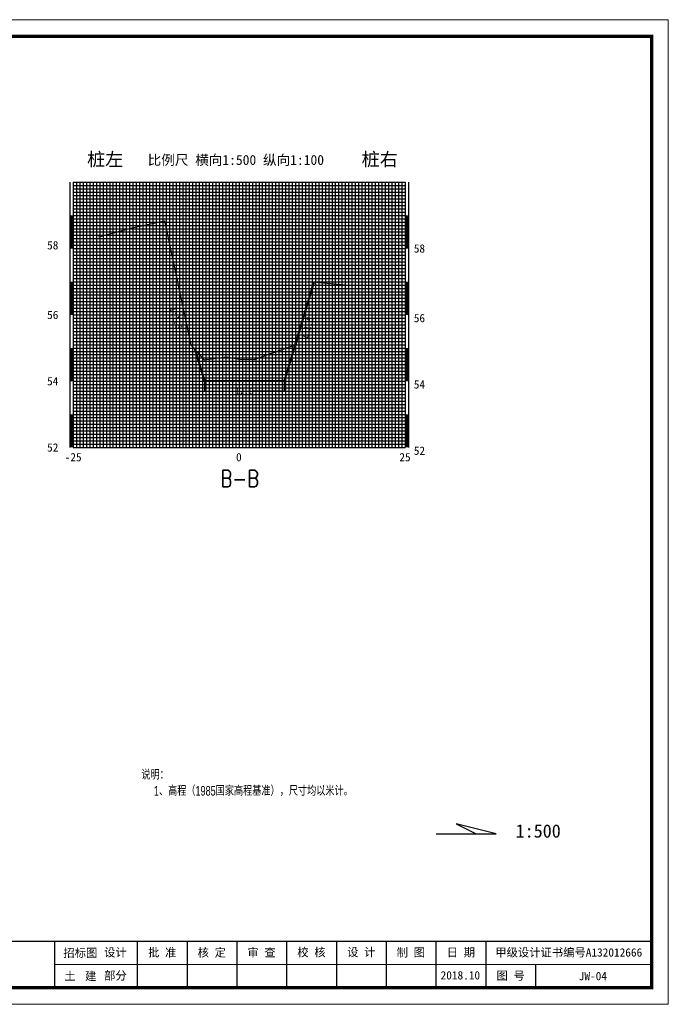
# Model space of a CAD drawing. Extents: x 555481 to 559434, y 3811529 to 3812446.
# Tile 36 of 37: x 556462 to 556658, y 3812135 to 3812432. Entities that reach past the tile are written whole.
import ezdxf
from ezdxf.enums import TextEntityAlignment as Align

# ---------------------------------------------------------------- set-up
doc = ezdxf.new("R2010")
doc.units = 0
doc.header["$LTSCALE"] = 0.5
doc.header["$PDSIZE"] = 0.2
doc.layers.get('0').update_dxf_attribs({"linetype": 'CONTINUOUS'})
doc.layers.get('Defpoints').update_dxf_attribs({"linetype": 'CONTINUOUS'})
for name, color, linetype in [('BGC', 7, 'CONTINUOUS'), ('DFG', 3, 'CONTINUOUS'), ('DMX', 1, 'CONTINUOUS'), ('XFG', 8, 'CONTINUOUS'), ('图副注记', 255, 'CONTINUOUS'), ('标注', 7, 'CONTINUOUS')]:
    doc.layers.add(name, color=color, linetype=linetype)
doc.layers.add('文字', color=7, linetype='CONTINUOUS', lineweight=13)
doc.layers.add('设计断面', color=4, linetype='CONTINUOUS', lineweight=40)
doc.styles.add('HT', font='simhei.ttf')
doc.styles.add('HZ', font='rs.shx', dxfattribs={"width": 0.8, "bigfont": 'hztxt.shx'})
doc.styles.add('hz-e', font='hztxt_e.shx', dxfattribs={"width": 0.7, "height": 40, "bigfont": 'hztxt.shx'})
doc.styles.add('LYJFS', font='times.ttf', dxfattribs={"width": 0.7})
doc.styles.get("Standard").update_dxf_attribs({"font": 'rs.shx', "bigfont": 'hztxt.shx'})
doc.styles.add('宋体', font='txt')
doc.dimstyles.get("Standard").update_dxf_attribs({"dimtxt": 0.18, "dimasz": 0.18, "dimexe": 0.18, "dimexo": 0.0625, "dimgap": 0.09, "dimtad": 0, "dimtih": 1, "dimtoh": 1, "dimdec": 4, "dimzin": 0, "dimdsep": 46, "dimtxsty": 'Standard', "dimcen": 0.09, "dimadec": 0, "dimazin": 0, "dimtfac": 1, "dimtdec": 4, "dimtofl": 0, "dimtmove": 0, "dimatfit": 3, "dimfxl": 0, "dimtolj": 1, "dimtzin": 0, "dimarcsym": 0})

# ---------------------------------------------------------------- blocks, each defined once
blk = doc.blocks.new('_ArchTick')
at = {"color": 0, "linetype": 'ByBlock', "const_width": 0.15}
blk.add_lwpolyline([(-0.5, -0.5), (0.5, 0.5)], dxfattribs=at)
blk = doc.blocks.new('*D5')
at = {"layer": 'Defpoints', "color": 0, "linetype": 'Continuous', "transparency": 16777216}
for p in [(556517.96, 3812323.17), (556541.96, 3812323.17), (556541.96, 3812320.17)]:
    blk.add_point(p, dxfattribs=at)
at = {"layer": '标注', "color": 0, "linetype": 'Continuous', "lineweight": -2, "transparency": 16777216}
for p, q in [((556517.96, 3812323.11), (556517.96, 3812319.99)), ((556541.96, 3812323.11), (556541.96, 3812319.99)), ((556517.96, 3812320.17), (556527.24, 3812320.17)), ((556541.96, 3812320.17), (556532.67, 3812320.17))]:
    blk.add_line(p, q, dxfattribs=at)
at = {"layer": '标注', "color": 0, "linetype": 'Continuous', "lineweight": -2, "transparency": 16777216, "xscale": 0.5, "yscale": 0.5, "zscale": 0.5, "rotation": 180}
blk.add_blockref('_ArchTick', (556517.96, 3812320.17), dxfattribs=at)
at = {"layer": '标注', "color": 0, "linetype": 'Continuous', "lineweight": -2, "transparency": 16777216, "xscale": 0.5, "yscale": 0.5, "zscale": 0.5}
blk.add_blockref('_ArchTick', (556541.96, 3812320.17), dxfattribs=at)
at = {"layer": '标注', "color": 0, "linetype": 'Continuous', "transparency": 16777216, "insert": (556529.96, 3812320.17), "char_height": 2, "attachment_point": 5, "style": '宋体'}
blk.add_mtext('\\A1;12.0', dxfattribs=at)
blk = doc.blocks.new('tk')
h = blk.add_hatch(color=152)
h.dxf.hatch_style = 1
h.paths.add_polyline_path([(290.9, 120, 1), (387.7, 120, 1)])
h.paths.add_polyline_path([(386, 120, -1), (292.5, 120, -1)], flags=16)
edge = h.paths.add_edge_path(flags=0)
edge.add_arc((383.5, 131.4), 20.7, 138.9742, 204.1181)
edge.add_arc((398.9, 138.2), 37.5, 204.1181, 225.6559)
edge.add_arc((379.3, 141.8), 31.1, 249.8534, 257.6123, ccw=False)
edge.add_arc((409.9, 225.3), 120, 243.3505, 249.8534, ccw=False)
edge.add_ellipse((339.3, 122.9), major_axis=(-17.7, 0), ratio=0.877698, start_angle=161.6253, end_angle=172.6539)
edge.add_arc((369.5, -17.2), 138.7, 95.2104, 98.8427)
edge.add_arc((358.8, 51.3), 69.4, 98.8427, 111.7966)
edge.add_arc((339.8, 98.7), 18.3, 111.7966, 130.9174)
edge.add_arc((338.4, -4.2), 117.2, 84.5285, 95.1775, ccw=False)
edge.add_arc((344.3, 57.1), 55.7, 70.37, 84.5285, ccw=False)
edge.add_arc((358.1, 95.8), 14.6, 43.3177, 70.37, ccw=False)
edge.add_arc((366.7, 103.9), 2.75, -48.4859, 43.3177, ccw=False)
edge.add_arc((357.6, 114.2), 16.5, 287.6119, 311.5141, ccw=False)
edge.add_arc((348.8, 142), 45.7, 279.6944, 287.6119, ccw=False)
edge.add_arc((308.2, 379.7), 286.9, 274.6178, 279.6944, ccw=False)
edge.add_line((331.3, 93.8), (337.4, 95.7))
edge.add_arc((525.6, -881.2), 994.9, 100.9063, 102.3983)
edge.add_line((312, 90.5), (320, 93.7))
edge.add_arc((947.2, -2284.9), 2459.9, 104.7704, 105.1579)
edge.add_arc((362.2, -20.8), 124.7, 98.7952, 117.8497, ccw=False)
edge.add_arc((375.9, -109.2), 214.1, 95.9129, 98.7952, ccw=False)
edge.add_arc((334.8, 56.5), 51, 68.0711, 88.4627)
edge.add_arc((328.2, -188.6), 296.2, 88.4627, 92.1363)
edge.add_arc((316.5, 124.4), 17.1, 263.0506, 272.1363, ccw=False)
edge.add_arc((314.7, 109.4), 1.95, 139.2901, 263.0506, ccw=False)
edge.add_arc((322.5, 102.6), 12.3, 116.8491, 139.2901, ccw=False)
edge.add_arc((351.3, 45.9), 75.9, 98.5227, 116.8491, ccw=False)
edge.add_arc((355.2, 19.6), 102.5, 88.9999, 98.5227, ccw=False)
edge.add_ellipse((339.3, 122.9), major_axis=(-17.7, 0), ratio=0.877698, start_angle=176.913, end_angle=378.3747)
edge.add_arc((268.6, 225.3), 120, 290.1466, 296.6495, ccw=False)
edge.add_arc((299.2, 141.8), 31.1, 282.3877, 290.1466, ccw=False)
edge.add_arc((279.7, 138.2), 37.5, 314.3441, 335.8819)
edge.add_arc((295.1, 131.4), 20.7, 335.8819, 401.0258)
edge.add_line((310.7, 144.9), (327.6, 144.9))
edge.add_line((327.6, 144.9), (327.6, 150.8))
edge.add_line((327.6, 150.8), (350.9, 150.8))
edge.add_line((350.9, 150.8), (350.9, 144.9))
edge.add_line((350.9, 144.9), (367.9, 144.9))
h = blk.add_hatch(color=152)
h.dxf.hatch_style = 1
edge = h.paths.add_edge_path()
edge.add_arc((358.1, 95.8), 14.6, 43.3177, 70.37)
edge.add_arc((344.3, 57.1), 55.7, 70.37, 84.5285)
edge.add_arc((338.4, -4.2), 117.2, 84.5285, 95.1775)
edge.add_arc((339.8, 98.7), 18.3, 111.7966, 130.9174, ccw=False)
edge.add_arc((358.8, 51.3), 69.4, 98.8427, 111.7966, ccw=False)
edge.add_arc((369.5, -17.2), 138.7, 95.2104, 98.8427, ccw=False)
edge.add_ellipse((339.3, 122.9), major_axis=(-17.7, 0), ratio=0.877698, start_angle=172.6539, end_angle=176.913)
edge.add_arc((355.2, 19.6), 102.5, 88.9999, 98.5227)
edge.add_arc((351.3, 45.9), 75.9, 98.5227, 116.8491)
edge.add_arc((322.5, 102.6), 12.3, 116.8491, 139.2901)
edge.add_arc((314.7, 109.4), 1.95, 139.2901, 263.0506)
edge.add_arc((316.5, 124.4), 17.1, 263.0506, 272.1363)
edge.add_arc((328.2, -188.6), 296.2, 88.4627, 92.1363, ccw=False)
edge.add_arc((334.8, 56.5), 51, 68.0711, 88.4627, ccw=False)
edge.add_arc((375.9, -109.2), 214.1, 95.9129, 98.7952)
edge.add_arc((362.2, -20.8), 124.7, 98.7952, 117.8497)
edge.add_arc((947.2, -2284.9), 2459.9, 104.7704, 105.1579, ccw=False)
edge.add_line((320, 93.7), (312, 90.5))
edge.add_arc((525.6, -881.2), 994.9, 100.9063, 102.3983, ccw=False)
edge.add_line((337.4, 95.7), (331.3, 93.8))
edge.add_arc((308.2, 379.7), 286.9, 274.6178, 279.6944)
edge.add_arc((348.8, 142), 45.7, 279.6944, 287.6119)
edge.add_arc((357.6, 114.2), 16.5, 287.6119, 311.5141)
edge.add_arc((366.7, 103.9), 2.75, 311.5141, 403.3177)
edge = h.paths.add_edge_path()
edge.add_arc((383.5, 131.4), 20.7, 138.9742, 204.1181, ccw=False)
edge.add_line((367.9, 144.9), (350.9, 144.9))
edge.add_line((350.9, 144.9), (350.9, 150.8))
edge.add_line((350.9, 150.8), (327.6, 150.8))
edge.add_line((327.6, 150.8), (327.6, 144.9))
edge.add_line((327.6, 144.9), (310.7, 144.9))
edge.add_arc((295.1, 131.4), 20.7, -24.1181, 41.0258, ccw=False)
edge.add_arc((279.7, 138.2), 37.5, 314.3441, 335.8819, ccw=False)
edge.add_arc((299.2, 141.8), 31.1, 282.3877, 290.1466)
edge.add_arc((268.6, 225.3), 120, 290.1466, 296.6495)
edge.add_ellipse((339.3, 122.9), major_axis=(-17.7, 0), ratio=0.877698, start_angle=176.913, end_angle=378.3747, ccw=False)
edge.add_ellipse((339.3, 122.9), major_axis=(-17.7, 0), ratio=0.877698, start_angle=172.6539, end_angle=176.913, ccw=False)
edge.add_ellipse((339.3, 122.9), major_axis=(-17.7, 0), ratio=0.877698, start_angle=161.6253, end_angle=172.6539, ccw=False)
edge.add_arc((409.9, 225.3), 120, 243.3505, 249.8534)
edge.add_arc((379.3, 141.8), 31.1, 249.8534, 257.6123)
edge.add_arc((398.9, 138.2), 37.5, 204.1181, 225.6559, ccw=False)
at = {"lineweight": 0}
for p, q in [((0, 0), (0, 2970)), ((0, 2970), (4200, 2970)), ((4200, 2970), (4200, 0)), ((4150, 120), (2350, 120)), ((4200, 0), (0, 0))]:
    blk.add_line(p, q, dxfattribs=at)
for p, q in [((250, 2920), (70, 2920)), ((70, 2920), (70, 2020)), ((130, 2920), (130, 2020)), ((190, 2920), (190, 2020)), ((250, 2770), (70, 2770)), ((250, 2620), (70, 2620)), ((250, 2470), (70, 2470)), ((250, 2320), (70, 2320)), ((250, 2170), (70, 2170)), ((250, 2020), (70, 2020)), ((1200, 190), (1200, 50)), ((1650, 190), (1650, 50)), ((2350, 190), (2350, 50)), ((2600, 190), (2600, 50)), ((2750, 190), (2750, 50)), ((2900, 190), (2900, 50)), ((3050, 190), (3050, 50)), ((3200, 190), (3200, 50)), ((3350, 190), (3350, 50)), ((3500, 190), (3500, 50)), ((3650, 190), (3650, 50)), ((3800, 120), (3800, 50))]:
    blk.add_line(p, q)
at = {"lineweight": 0, "const_width": 10}
blk.add_lwpolyline([(250, 2920), (4150, 2920), (4150, 50), (250, 50)], close=True, dxfattribs=at)
at = {"lineweight": 0, "const_width": 4}
blk.add_lwpolyline([(4150, 190), (250, 190)], dxfattribs=at)
at = {"color": 152}
for points in [[(322.4, 118, -0.028382), (309.9, 112.6, -0.033867), (305.9, 111.4, 0.094254), (313.9, 122.9, 0.292155), (310.7, 144.9), (327.6, 144.9), (327.6, 150.8), (350.9, 150.8), (350.9, 144.9), (367.9, 144.9, 0.292155), (364.6, 122.9, 0.094254), (372.6, 111.4, -0.033867), (368.6, 112.6, -0.028382), (356.1, 118)], [(357, 122.1, 0.041575), (340, 121, 0.080135), (317, 113.6, 0.098231), (313.2, 110.7, 0.59944), (314.4, 107.5, 0.039664), (317.1, 107.3, -0.01603), (336.1, 107.4, -0.08921), (353.8, 103.8, 0.012577), (343.1, 102.4, 0.083333), (304, 89.4, -0.001691), (320, 93.7), (312, 90.5, -0.00651), (337.4, 95.7), (331.3, 93.8, 0.022155), (356.5, 97, 0.03456), (362.6, 98.5, 0.104673), (368.6, 101.8, 0.423464), (368.7, 105.8, 0.118589), (363, 109.5, 0.061857), (349.6, 112.5, 0.046498), (327.9, 112.6, -0.083624), (333, 115.7, -0.056582), (348.1, 119.9, -0.015851), (356.9, 120.9)]]:
    blk.add_lwpolyline(points, format="xyb", dxfattribs=at)
for radius in [48.4, 46.8]:
    blk.add_circle((339.3, 120), radius, dxfattribs=at)
blk.add_arc((358.8, 51.3), 69.4, 98.8427, 111.7966, dxfattribs=at)
for start_param, end_param in [(2.820893, 6.603885), (3.013378, 3.087714)]:
    blk.add_ellipse((339.3, 122.9), major_axis=(-17.7, 0), ratio=0.877698, start_param=start_param, end_param=end_param, dxfattribs=at)
at = {"style": '宋体'}
for s, height, width, p in [('江苏省水利勘测设计研究院有限公司', 37.5, 0.9, (781.3, 137.5)), ('Jiangsu Surveying and Design Institute of Water Resources Co., Ltd.', 20, 0.8, (779.6, 90.1))]:
    blk.add_text(s, height=height, dxfattribs=dict(at, width=width)).set_placement(p, align=Align.MIDDLE)
at = {"style": 'LYJFS'}
for s, p in [('招标图', (2428.3, 155)), ('土   建', (2428.3, 85))]:
    blk.add_text(s, height=25, dxfattribs=at).set_placement(p, align=Align.MIDDLE_CENTER)
at = {"char_height": 25, "rotation": 90, "style": '宋体'}
for s, insert, attachment_point in [('日 期', (100, 2395), 5), ('会签者', (100, 2245), 5), ('会签专业', (100, 2095), 5), ('江苏省水利勘测设计研究院有限公司\\P地址：扬州市吉安路209号吉安大厦1号楼  邮编：225127\\P电话：0514-87860116  传真：0514-87889101\\P声明：未经授权，不得翻印、传播或它用。', (58.8, 63), 1)]:
    blk.add_mtext(s, dxfattribs=dict(at, insert=insert, attachment_point=attachment_point))
at = {"char_height": 25, "attachment_point": 5, "style": '宋体'}
for s, insert in [('设计', (2534, 155)), ('批 准', (2675, 155)), ('核 定', (2824.4, 154.7)), ('审 查', (2974.3, 154.7)), ('校 核', (3124.7, 155.4)), ('设 计', (3274.7, 155.9)), ('制 图', (3424.2, 154.8)), ('日 期', (3575, 155)), ('甲级设计证书编号A132012666', (3900, 155)), ('部分', (2534, 85)), ('2018.10', (3573.4, 87.3)), ('图 号', (3725, 85))]:
    blk.add_mtext(s, dxfattribs=dict(at, insert=insert))
blk = doc.blocks.new('tk1')
at = {"color": 0}
blk.add_blockref('tk', (0, 0), dxfattribs=at)
at = {"style": '宋体'}
for s, p in [('贾汪区2018年度小型农田', (1425.7, 146)), ('水利重点县节余资金工程', (1425.4, 103.5))]:
    blk.add_text(s, height=25, dxfattribs=at).set_placement(p, align=Align.MIDDLE)

msp = doc.modelspace()

# ---------------------------------------------------------------- linework, layer by layer
at = {"layer": 'BGC', "linetype": 'Continuous'}
for p, q in [((556477.37292, 3812383.17081), (556477.37292, 3812303.17081)), ((556478.37292, 3812383.17081), (556478.37292, 3812303.17081)), ((556578.37292, 3812383.17081), (556578.37292, 3812303.17081)), ((556579.37292, 3812383.17081), (556579.37292, 3812303.17081))]:
    msp.add_line(p, q, dxfattribs=at)
at = {"layer": 'BGC', "linetype": 'Continuous', "const_width": 1}
for points in [[(556477.87292, 3812363.17081), (556477.87292, 3812373.17081)], [(556578.87292, 3812363.17081), (556578.87292, 3812373.17081)], [(556477.87292, 3812343.17081), (556477.87292, 3812353.17081)], [(556578.87292, 3812343.17081), (556578.87292, 3812353.17081)], [(556477.87292, 3812323.17081), (556477.87292, 3812333.17081)], [(556578.87292, 3812323.17081), (556578.87292, 3812333.17081)], [(556477.87292, 3812303.17081), (556477.87292, 3812313.17081)], [(556578.87292, 3812303.17081), (556578.87292, 3812313.17081)]]:
    msp.add_lwpolyline(points, dxfattribs=at)
at = {"layer": 'DFG', "linetype": 'Continuous'}
for p, q in [((556478.37292, 3812383.17081), (556578.37292, 3812383.17081)), ((556488.37292, 3812383.17081), (556488.37292, 3812303.17081)), ((556498.37292, 3812383.17081), (556498.37292, 3812303.17081)), ((556508.37292, 3812383.17081), (556508.37292, 3812303.17081)), ((556518.37292, 3812383.17081), (556518.37292, 3812303.17081)), ((556538.37292, 3812383.17081), (556538.37292, 3812303.17081)), ((556548.37292, 3812383.17081), (556548.37292, 3812303.17081)), ((556558.37292, 3812383.17081), (556558.37292, 3812303.17081)), ((556568.37292, 3812383.17081), (556568.37292, 3812303.17081)), ((556478.37292, 3812373.17081), (556578.37292, 3812373.17081)), ((556478.37292, 3812363.17081), (556578.37292, 3812363.17081)), ((556478.37292, 3812363.17081), (556578.37292, 3812363.17081)), ((556478.37292, 3812353.17081), (556578.37292, 3812353.17081)), ((556478.37292, 3812343.17081), (556578.37292, 3812343.17081)), ((556478.37292, 3812333.17081), (556578.37292, 3812333.17081)), ((556478.37292, 3812323.17081), (556578.37292, 3812323.17081)), ((556478.37292, 3812313.17081), (556578.37292, 3812313.17081)), ((556478.37292, 3812303.17081), (556578.37292, 3812303.17081))]:
    msp.add_line(p, q, dxfattribs=at)
at = {"layer": 'DFG', "color": 2, "linetype": 'Continuous'}
msp.add_line((556528.37292, 3812383.17081), (556528.37292, 3812303.17081), dxfattribs=at)
at = {"layer": 'DMX', "linetype": 'Continuous', "flags": 128}
msp.add_lwpolyline([(556486.09728, 3812366.73081), (556496.14483, 3812369.39081), (556505.90931, 3812371.55081), (556513.84993, 3812334.17081), (556517.84263, 3812329.58081), (556524.57752, 3812330.48081), (556528.37292, 3812329.79081), (556532.89327, 3812329.69081), (556545.55138, 3812334.28081), (556550.78865, 3812353.11081), (556561.14223, 3812352.14081), (556568.38802, 3812352.14081)], dxfattribs=at)
at = {"layer": 'XFG', "linetype": 'Continuous'}
for p, q in [((556478.37292, 3812382.17081), (556578.37292, 3812382.17081)), ((556478.37292, 3812381.17081), (556578.37292, 3812381.17081)), ((556479.37292, 3812383.17081), (556479.37292, 3812303.17081)), ((556480.37292, 3812383.17081), (556480.37292, 3812303.17081)), ((556481.37292, 3812383.17081), (556481.37292, 3812303.17081)), ((556482.37292, 3812383.17081), (556482.37292, 3812303.17081)), ((556483.37292, 3812383.17081), (556483.37292, 3812303.17081)), ((556484.37292, 3812383.17081), (556484.37292, 3812303.17081)), ((556485.37292, 3812383.17081), (556485.37292, 3812303.17081)), ((556486.37292, 3812383.17081), (556486.37292, 3812303.17081)), ((556487.37292, 3812383.17081), (556487.37292, 3812303.17081)), ((556489.37292, 3812383.17081), (556489.37292, 3812303.17081)), ((556490.37292, 3812383.17081), (556490.37292, 3812303.17081)), ((556491.37292, 3812383.17081), (556491.37292, 3812303.17081)), ((556492.37292, 3812383.17081), (556492.37292, 3812303.17081)), ((556493.37292, 3812383.17081), (556493.37292, 3812303.17081)), ((556494.37292, 3812383.17081), (556494.37292, 3812303.17081)), ((556495.37292, 3812383.17081), (556495.37292, 3812303.17081)), ((556496.37292, 3812383.17081), (556496.37292, 3812303.17081)), ((556497.37292, 3812383.17081), (556497.37292, 3812303.17081)), ((556499.37292, 3812383.17081), (556499.37292, 3812303.17081)), ((556500.37292, 3812383.17081), (556500.37292, 3812303.17081)), ((556501.37292, 3812383.17081), (556501.37292, 3812303.17081)), ((556502.37292, 3812383.17081), (556502.37292, 3812303.17081)), ((556503.37292, 3812383.17081), (556503.37292, 3812303.17081)), ((556504.37292, 3812383.17081), (556504.37292, 3812303.17081)), ((556505.37292, 3812383.17081), (556505.37292, 3812303.17081)), ((556506.37292, 3812383.17081), (556506.37292, 3812303.17081)), ((556507.37292, 3812383.17081), (556507.37292, 3812303.17081)), ((556509.37292, 3812383.17081), (556509.37292, 3812303.17081)), ((556510.37292, 3812383.17081), (556510.37292, 3812303.17081)), ((556511.37292, 3812383.17081), (556511.37292, 3812303.17081)), ((556512.37292, 3812383.17081), (556512.37292, 3812303.17081)), ((556513.37292, 3812383.17081), (556513.37292, 3812303.17081)), ((556514.37292, 3812383.17081), (556514.37292, 3812303.17081)), ((556515.37292, 3812383.17081), (556515.37292, 3812303.17081)), ((556516.37292, 3812383.17081), (556516.37292, 3812303.17081)), ((556517.37292, 3812383.17081), (556517.37292, 3812303.17081)), ((556519.37292, 3812383.17081), (556519.37292, 3812303.17081)), ((556520.37292, 3812383.17081), (556520.37292, 3812303.17081)), ((556521.37292, 3812383.17081), (556521.37292, 3812303.17081)), ((556522.37292, 3812383.17081), (556522.37292, 3812303.17081)), ((556523.37292, 3812383.17081), (556523.37292, 3812303.17081)), ((556524.37292, 3812383.17081), (556524.37292, 3812303.17081)), ((556525.37292, 3812383.17081), (556525.37292, 3812303.17081)), ((556526.37292, 3812383.17081), (556526.37292, 3812303.17081)), ((556527.37292, 3812383.17081), (556527.37292, 3812303.17081)), ((556529.37292, 3812383.17081), (556529.37292, 3812303.17081)), ((556530.37292, 3812383.17081), (556530.37292, 3812303.17081)), ((556531.37292, 3812383.17081), (556531.37292, 3812303.17081)), ((556532.37292, 3812383.17081), (556532.37292, 3812303.17081)), ((556533.37292, 3812383.17081), (556533.37292, 3812303.17081)), ((556534.37292, 3812383.17081), (556534.37292, 3812303.17081)), ((556535.37292, 3812383.17081), (556535.37292, 3812303.17081)), ((556536.37292, 3812383.17081), (556536.37292, 3812303.17081)), ((556537.37292, 3812383.17081), (556537.37292, 3812303.17081)), ((556539.37292, 3812383.17081), (556539.37292, 3812303.17081)), ((556540.37292, 3812383.17081), (556540.37292, 3812303.17081)), ((556541.37292, 3812383.17081), (556541.37292, 3812303.17081)), ((556542.37292, 3812383.17081), (556542.37292, 3812303.17081)), ((556543.37292, 3812383.17081), (556543.37292, 3812303.17081)), ((556544.37292, 3812383.17081), (556544.37292, 3812303.17081)), ((556545.37292, 3812383.17081), (556545.37292, 3812303.17081)), ((556546.37292, 3812383.17081), (556546.37292, 3812303.17081)), ((556547.37292, 3812383.17081), (556547.37292, 3812303.17081)), ((556549.37292, 3812383.17081), (556549.37292, 3812303.17081)), ((556550.37292, 3812383.17081), (556550.37292, 3812303.17081)), ((556551.37292, 3812383.17081), (556551.37292, 3812303.17081)), ((556552.37292, 3812383.17081), (556552.37292, 3812303.17081)), ((556553.37292, 3812383.17081), (556553.37292, 3812303.17081)), ((556554.37292, 3812383.17081), (556554.37292, 3812303.17081)), ((556555.37292, 3812383.17081), (556555.37292, 3812303.17081)), ((556556.37292, 3812383.17081), (556556.37292, 3812303.17081)), ((556557.37292, 3812383.17081), (556557.37292, 3812303.17081)), ((556559.37292, 3812383.17081), (556559.37292, 3812303.17081)), ((556560.37292, 3812383.17081), (556560.37292, 3812303.17081)), ((556561.37292, 3812383.17081), (556561.37292, 3812303.17081)), ((556562.37292, 3812383.17081), (556562.37292, 3812303.17081)), ((556563.37292, 3812383.17081), (556563.37292, 3812303.17081)), ((556564.37292, 3812383.17081), (556564.37292, 3812303.17081)), ((556565.37292, 3812383.17081), (556565.37292, 3812303.17081)), ((556566.37292, 3812383.17081), (556566.37292, 3812303.17081)), ((556567.37292, 3812383.17081), (556567.37292, 3812303.17081)), ((556569.37292, 3812383.17081), (556569.37292, 3812303.17081)), ((556570.37292, 3812383.17081), (556570.37292, 3812303.17081)), ((556571.37292, 3812383.17081), (556571.37292, 3812303.17081)), ((556572.37292, 3812383.17081), (556572.37292, 3812303.17081)), ((556573.37292, 3812383.17081), (556573.37292, 3812303.17081)), ((556574.37292, 3812383.17081), (556574.37292, 3812303.17081)), ((556575.37292, 3812383.17081), (556575.37292, 3812303.17081)), ((556576.37292, 3812383.17081), (556576.37292, 3812303.17081)), ((556577.37292, 3812383.17081), (556577.37292, 3812303.17081)), ((556478.37292, 3812380.17081), (556578.37292, 3812380.17081)), ((556478.37292, 3812379.17081), (556578.37292, 3812379.17081)), ((556478.37292, 3812378.17081), (556578.37292, 3812378.17081)), ((556478.37292, 3812377.17081), (556578.37292, 3812377.17081)), ((556478.37292, 3812376.17081), (556578.37292, 3812376.17081)), ((556478.37292, 3812375.17081), (556578.37292, 3812375.17081)), ((556478.37292, 3812374.17081), (556578.37292, 3812374.17081)), ((556478.37292, 3812372.17081), (556578.37292, 3812372.17081)), ((556478.37292, 3812372.17081), (556578.37292, 3812372.17081)), ((556478.37292, 3812371.17081), (556578.37292, 3812371.17081)), ((556478.37292, 3812370.17081), (556578.37292, 3812370.17081)), ((556478.37292, 3812369.17081), (556578.37292, 3812369.17081)), ((556478.37292, 3812368.17081), (556578.37292, 3812368.17081)), ((556478.37292, 3812367.17081), (556578.37292, 3812367.17081)), ((556478.37292, 3812366.17081), (556578.37292, 3812366.17081)), ((556478.37292, 3812365.17081), (556578.37292, 3812365.17081)), ((556478.37292, 3812364.17081), (556578.37292, 3812364.17081)), ((556478.37292, 3812362.17081), (556578.37292, 3812362.17081)), ((556478.37292, 3812361.17081), (556578.37292, 3812361.17081)), ((556478.37292, 3812360.17081), (556578.37292, 3812360.17081)), ((556478.37292, 3812359.17081), (556578.37292, 3812359.17081)), ((556478.37292, 3812358.17081), (556578.37292, 3812358.17081)), ((556478.37292, 3812357.17081), (556578.37292, 3812357.17081)), ((556478.37292, 3812356.17081), (556578.37292, 3812356.17081)), ((556478.37292, 3812355.17081), (556578.37292, 3812355.17081)), ((556478.37292, 3812354.17081), (556578.37292, 3812354.17081)), ((556478.37292, 3812352.17081), (556578.37292, 3812352.17081)), ((556478.37292, 3812352.17081), (556578.37292, 3812352.17081)), ((556478.37292, 3812351.17081), (556578.37292, 3812351.17081)), ((556478.37292, 3812350.17081), (556578.37292, 3812350.17081)), ((556478.37292, 3812349.17081), (556578.37292, 3812349.17081)), ((556478.37292, 3812348.17081), (556578.37292, 3812348.17081)), ((556478.37292, 3812347.17081), (556578.37292, 3812347.17081)), ((556478.37292, 3812346.17081), (556578.37292, 3812346.17081)), ((556478.37292, 3812345.17081), (556578.37292, 3812345.17081)), ((556478.37292, 3812344.17081), (556578.37292, 3812344.17081)), ((556478.37292, 3812342.17081), (556578.37292, 3812342.17081)), ((556478.37292, 3812341.17081), (556578.37292, 3812341.17081)), ((556478.37292, 3812340.17081), (556578.37292, 3812340.17081)), ((556478.37292, 3812339.17081), (556578.37292, 3812339.17081)), ((556478.37292, 3812338.17081), (556578.37292, 3812338.17081)), ((556478.37292, 3812337.17081), (556578.37292, 3812337.17081)), ((556478.37292, 3812336.17081), (556578.37292, 3812336.17081)), ((556478.37292, 3812335.17081), (556578.37292, 3812335.17081)), ((556478.37292, 3812334.17081), (556578.37292, 3812334.17081)), ((556478.37292, 3812332.17081), (556578.37292, 3812332.17081)), ((556478.37292, 3812331.17081), (556578.37292, 3812331.17081)), ((556478.37292, 3812330.17081), (556578.37292, 3812330.17081)), ((556478.37292, 3812329.17081), (556578.37292, 3812329.17081)), ((556478.37292, 3812328.17081), (556578.37292, 3812328.17081)), ((556478.37292, 3812327.17081), (556578.37292, 3812327.17081)), ((556478.37292, 3812326.17081), (556578.37292, 3812326.17081)), ((556478.37292, 3812325.17081), (556578.37292, 3812325.17081)), ((556478.37292, 3812324.17081), (556578.37292, 3812324.17081)), ((556478.37292, 3812322.17081), (556578.37292, 3812322.17081)), ((556478.37292, 3812321.17081), (556578.37292, 3812321.17081)), ((556478.37292, 3812320.17081), (556578.37292, 3812320.17081)), ((556478.37292, 3812319.17081), (556578.37292, 3812319.17081)), ((556478.37292, 3812318.17081), (556578.37292, 3812318.17081)), ((556478.37292, 3812317.17081), (556578.37292, 3812317.17081)), ((556478.37292, 3812316.17081), (556578.37292, 3812316.17081)), ((556478.37292, 3812315.17081), (556578.37292, 3812315.17081)), ((556478.37292, 3812314.17081), (556578.37292, 3812314.17081)), ((556478.37292, 3812312.17081), (556578.37292, 3812312.17081)), ((556478.37292, 3812311.17081), (556578.37292, 3812311.17081)), ((556478.37292, 3812310.17081), (556578.37292, 3812310.17081)), ((556478.37292, 3812309.17081), (556578.37292, 3812309.17081)), ((556478.37292, 3812308.17081), (556578.37292, 3812308.17081)), ((556478.37292, 3812307.17081), (556578.37292, 3812307.17081)), ((556478.37292, 3812306.17081), (556578.37292, 3812306.17081)), ((556478.37292, 3812305.17081), (556578.37292, 3812305.17081)), ((556478.37292, 3812304.17081), (556578.37292, 3812304.17081))]:
    msp.add_line(p, q, dxfattribs=at)
at = {"layer": '图副注记', "color": 7}
msp.add_lwpolyline([(556587.80826, 3812186.65916), (556605.80826, 3812186.65916), (556593.80826, 3812189.65916), (556599.80826, 3812186.65916)], dxfattribs=at)
at = {"layer": '设计断面', "linetype": 'Continuous'}
for p, q in [((556550.93512, 3812353.09709), (556541.95724, 3812323.17081)), ((556515.08223, 3812332.75415), (556517.95724, 3812323.17081)), ((556541.95724, 3812323.17081), (556517.95724, 3812323.17081))]:
    msp.add_line(p, q, dxfattribs=at)

# ---------------------------------------------------------------- block references
at = {"linetype": 'Continuous', "xscale": 0.1, "yscale": 0.1, "zscale": 0.1}
msp.add_blockref('tk1', (556237.70619, 3812135.21109), dxfattribs=at)

# ---------------------------------------------------------------- texts
at = {"linetype": 'Continuous', "style": 'HZ', "width": 0.8}
msp.add_text('B-B', height=5, dxfattribs=at).set_placement((556522.74831, 3812291.30557))
at = {"insert": (556634.9772, 3812143.71109), "char_height": 2.5, "attachment_point": 5, "style": '宋体'}
msp.add_mtext('JW-04', dxfattribs=at)
at = {"layer": 'BGC', "linetype": 'Continuous', "style": 'HT'}
msp.add_text('比例尺 横向1:500 纵向1:100', height=3, dxfattribs=at).set_placement((556527.39888, 3812389.95988), align=Align.MIDDLE)
for s, p in [('58', (556470.52061, 3812364.17081)), ('58', (556581.01604, 3812363.19963)), ('56', (556470.52061, 3812343.17081)), ('56', (556581.01604, 3812342.19963)), ('54', (556470.52061, 3812323.17081)), ('54', (556581.01604, 3812322.19963)), ('52', (556470.52061, 3812303.17081)), ('52', (556581.01604, 3812302.19963))]:
    msp.add_text(s, height=2.5, dxfattribs=at).set_placement(p, align=Align.MIDDLE_LEFT)
at = {"layer": 'BGC', "linetype": 'Continuous', "style": '宋体'}
for rotation, p in [(286.6992442, (556507.84737, 3812341.79013)), (73.0091767, (556550.4983, 3812338.76183))]:
    msp.add_text('1:1.5', height=2, rotation=rotation, dxfattribs=at).set_placement(p, align=Align.BOTTOM_CENTER)
at = {"layer": 'BGC', "linetype": 'Continuous', "style": 'HT'}
for s, p in [('-25', (556478.37292, 3812298.24801)), ('0', (556528.30551, 3812298.24801)), ('25', (556578.37292, 3812298.24801))]:
    msp.add_text(s, height=2.5, dxfattribs=at).set_placement(p, align=Align.BOTTOM_CENTER)
at = {"layer": '图副注记', "color": 7, "style": '宋体'}
for s, p in [('桩左', (556493.49731, 3812386.89767)), ('桩右', (556576.20864, 3812386.89767)), ('1:500', (556625.30826, 3812184.29176))]:
    msp.add_text(s, height=4, dxfattribs=at).set_placement(p, align=Align.BOTTOM_RIGHT)
at = {"layer": '文字', "color": 0, "insert": (556498.90728, 3812205.92419), "char_height": 2.916, "width": 143.4018257, "attachment_point": 1, "style": 'hz-e'}
msp.add_mtext('说明：\\P     1、高程（1985国家高程基准），尺寸均以米计。\\P  ', dxfattribs=at)

# ---------------------------------------------------------------- dimensions: what is measured, and where the dimension line sits
at = {"layer": '标注', "linetype": 'Continuous'}
dim = msp.add_linear_dim(base=(556541.95724, 3812320.17081), p1=(556517.95724, 3812323.17081), p2=(556541.95724, 3812323.17081), text='12.0', dimstyle='Standard', override={"dimtxt": 2, "dimasz": 0.5, "dimtxsty": '宋体', "dimblk1": 'ArchTick', "dimblk2": 'ArchTick', "dimsah": 1}, dxfattribs=at)
dim.commit()
dim.dimension.update_dxf_attribs({"geometry": '*D5', "text_midpoint": (556529.95724, 3812320.17081), "dimtype": 160})

doc.saveas('drawing.dxf')
